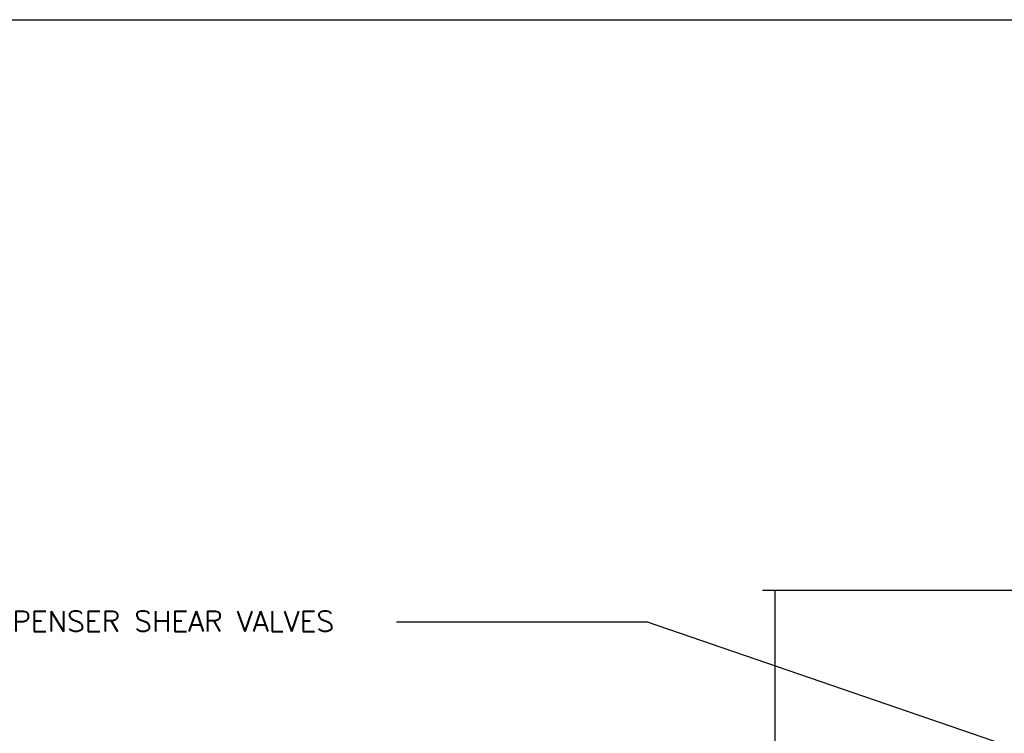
# Model space of a CAD drawing. Extents: x 1152 to 2559, y 156 to 782.
# Tile 55 of 111: x 2027 to 2063, y 516 to 542. Entities that reach past the tile are written whole.
import ezdxf

# ---------------------------------------------------------------- set-up
doc = ezdxf.new("R2010")
doc.units = 0
doc.header["$MEASUREMENT"] = 0
for name, color, linetype in [('DISPENSER', 3, 'CONTINUOUS'), ('FREEZE-OUTLINE-TITLES', 60, 'CONTINUOUS'), ('TEXT', 3, 'CONTINUOUS')]:
    doc.layers.add(name, color=color, linetype=linetype)
doc.styles.add('SIMPLEX', font='simplex')
doc.dimstyles.new('DIM8', dxfattribs={"dimscale": 8, "dimtxt": 0.09375, "dimasz": 0.09375, "dimexe": 0.0625, "dimexo": 0.0625, "dimgap": 0.0625, "dimtad": 1, "dimdec": 4, "dimzin": 3, "dimdsep": 46, "dimlunit": 4, "dimtxsty": 'SIMPLEX', "dimcen": 0.0625, "dimclrd": 3, "dimclre": 3, "dimclrt": 3, "dimadec": 0, "dimazin": 0, "dimtfac": 1, "dimtdec": 4, "dimtofl": 0, "dimtmove": 0, "dimatfit": 3, "dimfxl": 1, "dimfrac": 2, "dimtolj": 1, "dimtzin": 3, "dimarcsym": 0})

msp = doc.modelspace()

# ---------------------------------------------------------------- linework, layer by layer
at = {"layer": 'DISPENSER'}
msp.add_line((2054.88052, 513.79081), (2054.88052, 521.57795), dxfattribs=at)
at = {"layer": 'DISPENSER', "linetype": 'Continuous'}
msp.add_lwpolyline([(2077.42308, 521.57795), (2066.68135, 521.57795), (2065.92308, 522.19556), (2065.92308, 520.96034), (2065.32057, 521.57795), (2054.42308, 521.57795)], dxfattribs=at)
at = {"layer": 'FREEZE-OUTLINE-TITLES', "color": 60, "linetype": 'Continuous'}
msp.add_lwpolyline([(1946.51713, 542.34015), (2186.51713, 542.34015), (2186.51713, 410.34015), (1946.51713, 410.34015)], close=True, dxfattribs=at)

# ---------------------------------------------------------------- texts
at = {"layer": 'TEXT', "insert": (2025.56465, 520.83738), "char_height": 0.75, "width": 18.5069045, "attachment_point": 1, "style": 'SIMPLEX'}
msp.add_mtext('\\pt2.16;DISPENSER SHEAR VALVES', dxfattribs=at)

# ---------------------------------------------------------------- leaders
at = {"layer": 'TEXT'}
msp.add_leader([(2064.18696, 515.63622), (2050.23837, 520.43598), (2041.11692, 520.43598)], dimstyle='DIM8', dxfattribs=at)

doc.saveas('drawing.dxf')
